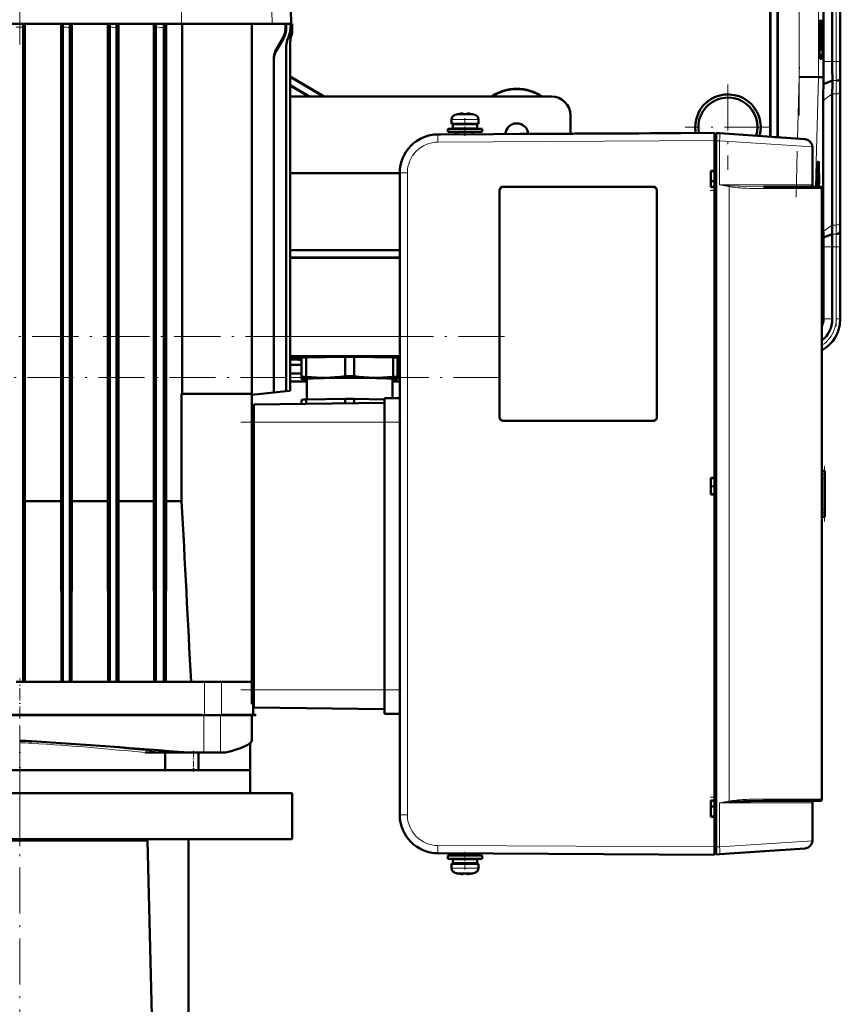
# Model space of a CAD drawing. Extents: x -1351 to 1763, y -1300 to 612.
# Tile 78 of 79: x 1474 to 1688, y 145 to 402. Entities that reach past the tile are written whole.
import ezdxf

# ---------------------------------------------------------------- set-up
doc = ezdxf.new("R2010")
doc.units = 0
doc.linetypes.add('DASHDOT', pattern=[18.5, 12, -3, 0.5, -3])

msp = doc.modelspace()

# ---------------------------------------------------------------- linework, layer by layer
at = {"color": 7, "linetype": 'DASHDOT', "lineweight": 18}
for p, q in [((1676.87, 376.6), (1676.87, 496.55)), ((1686.52, 491.61), (1686.52, 381.55)), ((1473.81, 459.85), (1473.81, 395.08)), ((1676.05, 355.35), (1676.94, 389.65)), ((1658.31, 384.67), (1658.31, 362.48)), ((1669.41, 373.58), (1647.21, 373.58)), ((1686.52, 344.31), (1686.52, 321.75)), ((1600.09, 319.07), (1272.68, 319.07)), ((1272.36, 308.36), (1600.12, 308.36)), ((1531.41, 296.78), (1572.21, 296.78)), ((1531.41, 226.98), (1572.21, 226.98)), ((1473.81, -145.77), (1473.81, 218.43)), ((1473.82, 207.88), (1473.82, 186.28))]:
    msp.add_line(p, q, dxfattribs=at)
at = {"color": 7, "lineweight": 18}
for p, q in [((1676.87, 386.66), (1676.87, 486.49)), ((1681.86, 386.6), (1681.86, 486.56)), ((1686.52, 482.43), (1686.52, 390.72)), ((1687.52, 482.43), (1687.52, 390.72)), ((1538.36, 447.46), (1539.56, 400.48)), ((1515.79, 425.19), (1515.94, 400.48)), ((1543.05, 399.32), (1543.26, 399.32)), ((1544.81, 398.89), (1544.81, 398.89)), ((1542.37, 396.82), (1542.59, 396.82)), ((1543.85, 396.94), (1543.8, 397.03)), ((1540.68, 393.53), (1540.69, 393.95)), ((1682.27, 393.57), (1682.16, 393.46)), ((1682.3, 391.42), (1682.77, 391.39)), ((1683.2, 390.72), (1685.5, 390.72)), ((1685.5, 390.72), (1686.52, 390.72)), ((1687.52, 390.72), (1686.52, 390.72)), ((1687.52, 390.72), (1687.56, 390.72)), ((1676.44, 370.56), (1676.87, 386.66)), ((1681.12, 358.08), (1681.86, 386.6)), ((1685.52, 385.75), (1686.55, 385.75)), ((1683.15, 380.57), (1685.5, 382.23)), ((1685.5, 382.23), (1686.52, 382.23)), ((1686.52, 348.09), (1686.52, 382.23)), ((1687.52, 348.77), (1687.52, 382.92)), ((1586.31, 375.56), (1589.78, 375.56)), ((1587.24, 376.8), (1589.78, 376.8)), ((1589.78, 376.8), (1589.81, 376.8)), ((1589.78, 375.56), (1589.81, 375.56)), ((1589.81, 376.8), (1592.38, 376.8)), ((1589.81, 375.56), (1593.31, 375.56)), ((1582.74, 371.7), (1582.76, 371.7)), ((1654.81, 370.08), (1582.76, 369.7)), ((1654.81, 370.08), (1655.21, 370.08)), ((1656.12, 369.99), (1655.21, 370.05)), ((1680.31, 368.43), (1656.12, 369.99)), ((1656.12, 358.58), (1656.12, 369.99)), ((1574.8, 361.7), (1572.81, 361.7)), ((1574.8, 361.7), (1574.8, 194.45)), ((1598.84, 357.08), (1598.81, 357.08)), ((1599.81, 358.05), (1599.81, 358.08)), ((1638.81, 358.05), (1638.81, 358.08)), ((1639.81, 357.08), (1639.78, 357.08)), ((1680.31, 358.58), (1656.12, 358.58)), ((1658.62, 358.1), (1658.62, 198.06)), ((1667.78, 357.58), (1682.81, 357.58)), ((1683.15, 346.43), (1685.5, 348.09)), ((1685.5, 348.09), (1686.52, 348.09)), ((1687.58, 346.58), (1687.53, 346.58)), ((1685.48, 345.75), (1686.5, 345.75)), ((1683.2, 342.43), (1685.5, 342.43)), ((1685.5, 342.43), (1686.52, 342.43)), ((1686.52, 342.43), (1687.52, 342.43)), ((1686.52, 323.63), (1686.52, 342.43)), ((1687.52, 342.43), (1687.56, 342.43)), ((1687.52, 342.43), (1687.52, 323.63)), ((1682.81, 324.03), (1683.2, 323.72)), ((1683.19, 323.63), (1685.5, 323.63)), ((1687.52, 323.63), (1686.52, 323.63)), ((1687.52, 323.63), (1687.56, 323.63)), ((1544.31, 319.07), (1572.81, 319.07)), ((1572.81, 314.07), (1544.31, 314.07)), ((1544.31, 308.36), (1547.25, 308.36)), ((1572.25, 308.36), (1572.81, 308.36)), ((1544.31, 307.36), (1548.6, 307.36)), ((1570.9, 307.36), (1572.81, 307.36)), ((1598.84, 298.08), (1598.81, 298.08)), ((1639.78, 298.08), (1639.81, 298.08)), ((1534.31, 296.38), (1534.81, 296.38)), ((1534.81, 296.78), (1568.81, 296.78)), ((1572.81, 296.76), (1568.81, 296.76)), ((1599.81, 297.1), (1599.81, 297.08)), ((1638.81, 297.1), (1638.81, 297.08)), ((1683.51, 284.08), (1683.51, 284.04)), ((1683.51, 283.87), (1683.51, 284)), ((1683.51, 283.52), (1683.51, 283.78)), ((1683.51, 283.34), (1683.51, 272.81)), ((1683.39, 282.08), (1682.81, 282.08)), ((1683.39, 282.08), (1683.39, 274.08)), ((1683.39, 274.08), (1682.81, 274.08)), ((1683.51, 272.37), (1683.51, 272.64)), ((1683.51, 272.15), (1683.51, 272.28)), ((1683.51, 272.11), (1683.51, 272.08)), ((1521.94, 220.38), (1521.94, 229.08)), ((1526.42, 220.38), (1526.42, 229.08)), ((1534.31, 227.38), (1534.81, 227.38)), ((1534.81, 226.98), (1568.81, 226.98)), ((1572.81, 226.99), (1568.81, 226.99)), ((1502.79, 220.38), (1502.79, 220.48)), ((1518.77, 220.38), (1518.76, 220.48)), ((1521.8, 220.38), (1521.8, 210.68)), ((1526.08, 220.38), (1526.08, 210.68)), ((1528.11, 220.38), (1528.08, 220.48)), ((1532.31, 220.38), (1532.28, 220.48)), ((1534.92, 220.48), (1534.92, 220.38)), ((1535.19, 220.38), (1535.14, 220.48)), ((1476.89, 213.62), (1476.89, 213.62)), ((1506.47, 210.68), (1506.49, 210.68)), ((1656.12, 197.58), (1673.34, 197.58)), ((1656.12, 186.16), (1656.12, 197.58)), ((1682.81, 198.58), (1667.78, 198.58)), ((1673.34, 197.58), (1680.31, 197.58)), ((1574.8, 194.45), (1572.81, 194.45)), ((1656.12, 186.16), (1680.31, 187.72)), ((1582.76, 186.45), (1654.81, 186.08)), ((1655.21, 186.07), (1654.81, 186.07)), ((1655.21, 186.1), (1656.12, 186.16)), ((1589.81, 180.6), (1586.31, 180.6)), ((1589.84, 180.6), (1589.81, 180.6)), ((1593.31, 180.6), (1589.84, 180.6)), ((1589.81, 179.35), (1587.24, 179.35)), ((1589.83, 179.35), (1589.81, 179.35)), ((1592.38, 179.35), (1589.83, 179.35))]:
    msp.add_line(p, q, dxfattribs=at)
at = {"color": 7, "lineweight": 50}
for p, q in [((1683.2, 390.72), (1683.2, 482.43)), ((1685.5, 482.43), (1685.5, 390.72)), ((1687.56, 390.72), (1687.56, 482.44)), ((1687.56, 482.43), (1687.56, 390.72)), ((1543.33, 447.46), (1544.56, 400.5)), ((1669.31, 435.58), (1669.31, 371.06)), ((1669.38, 435.65), (1669.38, 371.06)), ((1671.24, 370.93), (1671.24, 435.65)), ((1671.31, 370.92), (1671.31, 435.58)), ((1431.68, 400.48), (1515.94, 400.48)), ((1475.18, 276.12), (1475.18, 400.48)), ((1484.61, 276.12), (1484.61, 400.48)), ((1486.88, 399.55), (1486.9, 400.48)), ((1487.37, 276.12), (1487.37, 400.48)), ((1496.76, 276.12), (1496.76, 400.48)), ((1499.58, 276.12), (1499.58, 400.48)), ((1508.78, 276.12), (1508.78, 400.48)), ((1511.95, 276.12), (1511.95, 400.48)), ((1515.94, 400.48), (1539.56, 400.48)), ((1516.17, 304.08), (1516.17, 400.48)), ((1534.31, 400.48), (1534.31, 304.08)), ((1539.56, 400.48), (1542.79, 400.48)), ((1542.79, 400.48), (1543.05, 400.48)), ((1542.79, 400.48), (1542.79, 400.48)), ((1543.01, 400.48), (1542.79, 400.48)), ((1543.01, 400.48), (1543.26, 400.48)), ((1543.05, 400.48), (1543.26, 400.48)), ((1543.05, 400.48), (1543.05, 399.32)), ((1543.26, 400.48), (1543.26, 399.32)), ((1543.26, 400.48), (1544.09, 400.48)), ((1544.08, 400.5), (1544.34, 400.49)), ((1544.08, 400.5), (1544.09, 400.48)), ((1544.2, 400.5), (1544.08, 400.5)), ((1544.2, 400.5), (1544.45, 400.49)), ((1544.34, 400.49), (1544.45, 400.49)), ((1544.34, 400.49), (1544.34, 399.29)), ((1544.45, 400.49), (1544.45, 399.31)), ((1544.45, 400.48), (1544.56, 400.48)), ((1544.56, 400.5), (1544.81, 400.5)), ((1544.56, 400.5), (1544.56, 400.48)), ((1544.56, 400.5), (1544.56, 400.5)), ((1544.56, 400.5), (1544.81, 400.5)), ((1544.81, 400.5), (1544.81, 400.5)), ((1544.81, 400.5), (1544.81, 398.89)), ((1544.81, 400.5), (1544.81, 398.89)), ((1474.71, 229.08), (1474.71, 399.61)), ((1485.08, 229.08), (1485.08, 399.67)), ((1486.88, 229.08), (1486.88, 399.55)), ((1497.25, 399.74), (1497.25, 229.08)), ((1499.05, 229.08), (1499.05, 399.52)), ((1509.31, 229.08), (1509.31, 399.82)), ((1511.32, 229.08), (1511.32, 399.51)), ((1542.59, 396.82), (1540.68, 393.53)), ((1542.37, 396.82), (1540.69, 393.95)), ((1544.31, 395.77), (1544.31, 304.93)), ((1544.56, 397.33), (1544.56, 397.33)), ((1543.25, 304.82), (1543.25, 394.74)), ((1682.27, 393.57), (1682.16, 393.57)), ((1682.27, 393.57), (1682.16, 393.46)), ((1539.97, 304.47), (1539.97, 391.31)), ((1682.77, 391.39), (1682.32, 391.39)), ((1544.31, 386.76), (1553.09, 381.58)), ((1544.31, 386.68), (1552.95, 381.58)), ((1676.87, 386.66), (1681.86, 386.6)), ((1683.21, 386.58), (1681.86, 386.6)), ((1683.18, 384.78), (1683.21, 386.58)), ((1683.18, 384.78), (1685.52, 385.75)), ((1687.55, 386.15), (1687.58, 386.58)), ((1544.31, 384.52), (1549.29, 381.58)), ((1544.31, 384.44), (1549.15, 381.58)), ((1685.5, 348.09), (1685.5, 382.23)), ((1687.56, 349.51), (1687.56, 383.65)), ((1687.56, 349.51), (1687.56, 383.65)), ((1612.31, 381.58), (1544.31, 381.58)), ((1683.15, 346.58), (1683.15, 380.57)), ((1588.87, 377.11), (1589.04, 377.13)), ((1588.87, 377.11), (1589.04, 377.13)), ((1589.31, 377.11), (1589.31, 376.96)), ((1590.31, 377.11), (1590.31, 376.96)), ((1590.36, 377.13), (1590.33, 377.12)), ((1586.31, 374.43), (1586.31, 375.56)), ((1587.89, 376.96), (1587.88, 376.97)), ((1591.74, 376.97), (1591.73, 376.96)), ((1593.31, 375.56), (1593.31, 374.43)), ((1593.31, 375.56), (1593.31, 374.43)), ((1617.31, 376.58), (1617.31, 371.88)), ((1582.76, 371.7), (1654.81, 372.08)), ((1585.31, 373.13), (1589.81, 373.13)), ((1585.31, 372.33), (1585.31, 373.13)), ((1585.31, 372.33), (1589.81, 372.33)), ((1589.81, 374.43), (1586.31, 374.43)), ((1586.66, 374.33), (1589.81, 374.33)), ((1586.66, 374.33), (1586.66, 373.23)), ((1586.66, 373.23), (1589.81, 373.23)), ((1587.31, 372.33), (1587.31, 371.72)), ((1587.81, 374.33), (1587.81, 374.43)), ((1587.81, 373.13), (1587.81, 373.23)), ((1587.81, 371.73), (1587.81, 372.33)), ((1593.31, 374.43), (1589.81, 374.43)), ((1589.81, 374.33), (1592.96, 374.33)), ((1589.81, 373.23), (1592.96, 373.23)), ((1589.81, 373.13), (1594.31, 373.13)), ((1589.81, 372.33), (1594.31, 372.33)), ((1591.81, 374.33), (1591.81, 374.43)), ((1591.81, 374.33), (1591.81, 374.43)), ((1591.81, 373.13), (1591.81, 373.23)), ((1591.81, 373.13), (1591.81, 373.23)), ((1591.81, 371.75), (1591.81, 372.33)), ((1591.81, 371.75), (1591.81, 372.33)), ((1592.96, 374.33), (1592.96, 373.23)), ((1592.96, 374.33), (1592.96, 373.23)), ((1594.31, 373.13), (1594.31, 372.33)), ((1594.31, 373.13), (1594.31, 372.33)), ((1619.71, 371.89), (1619.73, 371.89)), ((1622.81, 371.91), (1620.58, 371.9)), ((1620.58, 371.9), (1620.61, 371.9)), ((1622.81, 371.91), (1622.83, 371.91)), ((1631.35, 371.96), (1630.62, 371.95)), ((1631.96, 371.96), (1631.68, 371.96)), ((1632.63, 371.96), (1632.56, 371.96)), ((1637.02, 371.98), (1636.93, 371.98)), ((1637.92, 371.99), (1640.92, 372)), ((1645.17, 372.03), (1646.15, 372.03)), ((1646.15, 372.03), (1645.93, 372.03)), ((1655.21, 372.05), (1656.12, 371.98)), ((1655.21, 370.05), (1655.21, 372.05)), ((1678.45, 370.42), (1656.12, 371.98)), ((1578.48, 370.72), (1578.53, 370.74)), ((1582.76, 371.7), (1583.54, 371.7)), ((1583.79, 371.7), (1583.8, 371.7)), ((1604.14, 371.81), (1599.48, 371.79)), ((1599.48, 371.79), (1599.5, 371.79)), ((1607.68, 371.83), (1604.14, 371.81)), ((1609.48, 371.84), (1607.48, 371.83)), ((1608.62, 371.84), (1608.69, 371.84)), ((1608.71, 371.84), (1611.91, 371.85)), ((1614.86, 371.87), (1611.5, 371.85)), ((1618.75, 371.89), (1616.34, 371.88)), ((1618.5, 371.89), (1618.53, 371.89)), ((1654.81, 370.08), (1654.81, 371.78)), ((1655.21, 371.78), (1654.81, 371.78)), ((1654.81, 186.07), (1654.81, 370.08)), ((1654.81, 362.23), (1654.81, 370.08)), ((1655.21, 370.05), (1655.21, 186.1)), ((1673.65, 370.76), (1670.4, 370.99)), ((1670.47, 370.98), (1673.66, 370.76)), ((1680.31, 368.43), (1680.31, 358.58)), ((1572.81, 361.7), (1572.81, 194.45)), ((1653.81, 357.93), (1653.81, 362.23)), ((1653.81, 362.23), (1654.81, 362.23)), ((1653.81, 362.08), (1654.81, 362.14)), ((1654.81, 362.17), (1654.81, 362.23)), ((1681.82, 362.94), (1681.63, 362.99)), ((1544.31, 361.58), (1572.81, 361.58)), ((1654.81, 359.53), (1653.81, 359.53)), ((1654.81, 359.53), (1653.81, 359.53)), ((1598.81, 298.08), (1598.81, 357.08)), ((1598.84, 298.08), (1598.84, 357.08)), ((1599.81, 358.08), (1638.81, 358.08)), ((1599.81, 358.05), (1638.81, 358.05)), ((1639.78, 357.08), (1639.78, 298.08)), ((1639.81, 357.08), (1639.81, 298.08)), ((1654.81, 358.01), (1653.81, 358.08)), ((1654.81, 357.93), (1653.81, 357.93)), ((1654.81, 357.93), (1654.81, 357.98)), ((1654.81, 282.23), (1654.81, 357.93)), ((1667.57, 358.08), (1682.31, 358.08)), ((1682.81, 357.58), (1682.81, 198.58)), ((1682.81, 346.08), (1682.81, 356.28)), ((1682.81, 346.58), (1683.15, 346.58)), ((1683.15, 346.43), (1683.15, 346.58)), ((1687.5, 346.15), (1687.53, 346.58)), ((1682.81, 210.08), (1682.81, 346.08)), ((1683.18, 344.8), (1685.48, 345.75)), ((1572.81, 341.58), (1544.31, 341.58)), ((1572.81, 341.51), (1544.31, 341.51)), ((1683.2, 323.72), (1683.2, 342.43)), ((1685.5, 323.63), (1685.5, 342.43)), ((1687.56, 323.43), (1687.56, 342.44)), ((1687.56, 323.63), (1687.56, 342.43)), ((1544.31, 339.65), (1572.81, 339.65)), ((1544.31, 339.58), (1572.81, 339.58)), ((1683.2, 323.72), (1683.19, 323.63)), ((1547.25, 308.52), (1547.25, 313.56)), ((1548.44, 313.62), (1558.57, 313.77)), ((1548.44, 308.57), (1548.44, 313.62)), ((1550.56, 313.65), (1550.56, 313.76)), ((1558.57, 308.72), (1558.57, 313.77)), ((1559.22, 313.94), (1559.23, 313.89)), ((1559.23, 313.89), (1559.23, 313.94)), ((1560.23, 313.94), (1560.23, 313.89)), ((1560.23, 313.89), (1560.23, 313.94)), ((1560.94, 313.77), (1571.07, 313.62)), ((1560.94, 308.72), (1560.94, 313.77)), ((1568.94, 313.76), (1568.94, 313.65)), ((1571.07, 308.57), (1571.07, 313.62)), ((1572.25, 308.52), (1572.25, 313.56)), ((1544.31, 311.69), (1547.25, 311.69)), ((1572.25, 311.69), (1572.81, 311.69)), ((1544.31, 309.39), (1547.25, 309.39)), ((1547.25, 308.52), (1547.25, 308.01)), ((1547.25, 308.01), (1547.25, 308)), ((1547.31, 307.98), (1547.25, 308)), ((1548.6, 302.62), (1548.6, 308.01)), ((1570.9, 308.01), (1570.9, 302.97)), ((1572.19, 307.98), (1572.25, 308)), ((1572.25, 309.39), (1572.81, 309.39)), ((1572.25, 308.01), (1572.25, 308.52)), ((1572.25, 308), (1572.25, 308.01)), ((1544.31, 307.33), (1548.6, 307.33)), ((1544.31, 307.33), (1548.6, 307.33)), ((1570.9, 307.33), (1572.81, 307.33)), ((1570.9, 307.33), (1572.81, 307.33)), ((1516, 276.12), (1516, 304.08)), ((1534.31, 304.08), (1516, 304.08)), ((1534.31, 303.88), (1539.97, 304.47)), ((1534.31, 304.08), (1534.31, 229.08)), ((1539.97, 304.47), (1543.25, 304.82)), ((1543.25, 304.82), (1544.31, 304.93)), ((1548.44, 302.62), (1558.57, 302.78)), ((1558.57, 302.78), (1558.57, 301.65)), ((1560.94, 302.78), (1568.81, 302.66)), ((1560.94, 302.78), (1560.94, 301.68)), ((1572.81, 302.97), (1568.81, 302.97)), ((1568.81, 302.97), (1568.81, 301.15)), ((1534.31, 300.38), (1534.81, 300.38)), ((1534.81, 301.38), (1568.81, 301.77)), ((1534.81, 301.38), (1534.81, 296.78)), ((1547.25, 302.57), (1547.25, 301.52)), ((1548.44, 302.62), (1548.44, 301.53)), ((1568.81, 301.15), (1568.81, 296.76)), ((1534.81, 226.98), (1534.81, 296.78)), ((1568.81, 226.99), (1568.81, 296.76)), ((1638.81, 297.1), (1599.81, 297.1)), ((1638.81, 297.08), (1599.81, 297.08)), ((1653.81, 277.93), (1653.81, 282.23)), ((1653.81, 282.23), (1654.81, 282.23)), ((1653.81, 282.08), (1654.81, 282.14)), ((1654.81, 282.17), (1654.81, 282.23)), ((1683.54, 284.08), (1682.81, 284.08)), ((1683.31, 284.07), (1683.51, 284.08)), ((1683.49, 273.48), (1683.49, 282.67)), ((1683.54, 284.08), (1683.51, 284.08)), ((1683.54, 284.08), (1683.55, 284.08)), ((1683.55, 272.08), (1683.55, 284.08)), ((1683.55, 272.08), (1683.55, 284.08)), ((1683.55, 272.08), (1683.55, 284.08)), ((1683.55, 272.08), (1683.55, 284.08)), ((1683.55, 272.08), (1683.55, 284.08)), ((1683.55, 272.08), (1683.55, 284.08)), ((1683.55, 272.08), (1683.55, 284.08)), ((1683.55, 272.08), (1683.55, 284.08)), ((1683.55, 272.08), (1683.55, 284.08)), ((1683.55, 272.13), (1683.55, 284.02)), ((1683.55, 272.33), (1683.55, 283.83)), ((1683.55, 272.73), (1683.55, 283.43)), ((1653.81, 280.08), (1654.81, 280.01)), ((1654.81, 278.01), (1653.81, 278.08)), ((1654.81, 277.93), (1653.81, 277.93)), ((1654.81, 277.93), (1654.81, 277.98)), ((1654.81, 198.23), (1654.81, 277.93)), ((1475.12, 229.08), (1475.18, 276.12)), ((1475.18, 276.12), (1484.61, 276.12)), ((1484.67, 229.08), (1484.61, 276.12)), ((1487.3, 229.08), (1487.37, 276.12)), ((1487.37, 276.12), (1496.76, 276.12)), ((1496.83, 229.08), (1496.76, 276.12)), ((1499.51, 229.08), (1499.58, 276.12)), ((1499.58, 276.12), (1508.78, 276.12)), ((1508.86, 229.08), (1508.78, 276.12)), ((1511.86, 229.08), (1511.95, 276.12)), ((1511.95, 276.12), (1516, 276.12)), ((1683.54, 272.08), (1682.81, 272.08)), ((1683.51, 272.08), (1683.31, 272.08)), ((1683.51, 272.08), (1683.54, 272.08)), ((1683.54, 272.08), (1683.55, 272.08)), ((1472.91, 229.08), (1474.71, 229.08)), ((1474.71, 229.08), (1475.05, 229.08)), ((1484.76, 229.08), (1475.05, 229.08)), ((1485.08, 229.08), (1484.76, 229.08)), ((1486.88, 229.08), (1485.08, 229.08)), ((1486.88, 229.08), (1487.2, 229.08)), ((1497, 229.08), (1487.2, 229.08)), ((1497.25, 229.08), (1497, 229.08)), ((1497.25, 229.08), (1499.05, 229.08)), ((1499.05, 229.08), (1499.31, 229.08)), ((1509.18, 229.08), (1499.31, 229.08)), ((1509.31, 229.08), (1509.18, 229.08)), ((1509.31, 229.08), (1511.32, 229.08)), ((1511.32, 229.08), (1511.48, 229.08)), ((1521.94, 229.08), (1511.48, 229.08)), ((1526.42, 229.08), (1521.94, 229.08)), ((1529.48, 229.08), (1526.42, 229.08)), ((1534.31, 229.08), (1529.48, 229.08)), ((1534.31, 227.38), (1534.31, 229.08)), ((1534.31, 223.38), (1534.31, 227.38)), ((1534.81, 226.98), (1534.81, 222.38)), ((1568.81, 226.99), (1568.81, 222.6)), ((1534.31, 223.38), (1534.81, 223.38)), ((1534.62, 220.48), (1534.62, 223.38)), ((1534.81, 222.38), (1568.81, 221.98)), ((1568.81, 222.6), (1568.81, 220.78)), ((1572.81, 220.78), (1568.81, 220.78)), ((1428.85, 220.38), (1519.29, 220.38)), ((1453.24, 220.38), (1473.81, 220.38)), ((1454.56, 220.48), (1473.81, 220.48)), ((1493.06, 220.48), (1473.81, 220.48)), ((1473.81, 220.38), (1494.38, 220.38)), ((1493.06, 220.48), (1497.93, 220.48)), ((1494.38, 220.38), (1502.79, 220.38)), ((1497.93, 220.48), (1502.79, 220.48)), ((1502.79, 220.48), (1518.76, 220.48)), ((1502.79, 220.38), (1518.77, 220.38)), ((1518.76, 220.48), (1521.21, 220.48)), ((1518.77, 220.38), (1521.28, 220.38)), ((1521.94, 220.38), (1521.28, 220.38)), ((1526.42, 220.38), (1521.94, 220.38)), ((1526.08, 220.38), (1534.02, 220.38)), ((1526.65, 220.38), (1526.42, 220.38)), ((1526.65, 220.38), (1526.67, 220.48)), ((1526.65, 220.38), (1528.11, 220.38)), ((1526.67, 220.48), (1528.08, 220.48)), ((1528.08, 220.48), (1532.28, 220.48)), ((1528.11, 220.38), (1532.31, 220.38)), ((1532.28, 220.48), (1533.2, 220.48)), ((1532.31, 220.38), (1533.79, 220.38)), ((1533.2, 220.48), (1533.95, 220.48)), ((1533.79, 220.38), (1534.92, 220.38)), ((1534.92, 220.48), (1533.95, 220.48)), ((1534.26, 220.38), (1534.26, 213.72)), ((1535.04, 220.48), (1534.92, 220.48)), ((1534.92, 220.38), (1535.08, 220.38)), ((1535.1, 220.48), (1535.04, 220.48)), ((1535.08, 220.38), (1535.19, 220.38)), ((1535.14, 220.48), (1535.1, 220.48)), ((1535.14, 220.48), (1535.31, 220.48)), ((1535.35, 220.38), (1535.19, 220.38)), ((1535.35, 220.38), (1535.31, 220.48)), ((1533.81, 213.08), (1533.81, 206.08)), ((1534.24, 213.67), (1534.22, 213.62)), ((1534.22, 213.62), (1534.24, 213.67)), ((1509.44, 210.68), (1506.49, 210.68)), ((1510.84, 210.68), (1509.44, 210.68)), ((1511.26, 210.68), (1510.84, 210.68)), ((1511.46, 210.68), (1511.26, 210.68)), ((1517.74, 210.68), (1511.46, 210.68)), ((1511.67, 210.68), (1511.67, 206.08)), ((1517.74, 210.68), (1521.8, 210.68)), ((1520.35, 210.68), (1520.35, 206.08)), ((1521.8, 210.68), (1526.08, 210.68)), ((1526.08, 210.68), (1527.44, 210.68)), ((1682.81, 199.88), (1682.81, 210.08)), ((1511.67, 206.08), (1435.94, 206.08)), ((1511.67, 206.08), (1533.82, 206.08)), ((1513.98, 206.08), (1511.67, 206.08)), ((1533.81, 206.08), (1520.35, 206.08)), ((1533.82, 206.08), (1533.82, 200.08)), ((1544.82, 200.08), (1402.82, 200.08)), ((1544.82, 200.08), (1544.82, 188.08)), ((1653.81, 193.93), (1653.81, 198.23)), ((1653.81, 198.23), (1654.81, 198.23)), ((1653.81, 198.08), (1654.81, 198.14)), ((1654.81, 198.17), (1654.81, 198.23)), ((1667.57, 198.08), (1682.31, 198.08)), ((1680.31, 197.58), (1680.31, 187.72)), ((1654.81, 196.63), (1653.81, 196.63)), ((1653.81, 194.08), (1654.81, 194.01)), ((1654.81, 194.01), (1653.81, 194.08)), ((1654.81, 193.93), (1653.81, 193.93)), ((1654.81, 193.93), (1654.81, 193.98)), ((1654.81, 186.08), (1654.81, 193.93)), ((1473.81, 188.08), (1440.48, 188.08)), ((1507.14, 187.78), (1440.48, 187.78)), ((1473.81, 188.08), (1544.82, 188.08)), ((1507.14, 188.08), (1507.14, 187.78)), ((1507.14, 187.78), (1509.6, 87.68)), ((1517.81, 135.83), (1517.81, 188.08)), ((1654.81, 184.38), (1654.81, 186.07)), ((1655.21, 184.1), (1655.21, 186.1)), ((1678.45, 185.73), (1656.12, 184.17)), ((1582.76, 184.45), (1654.81, 184.08)), ((1589.81, 183.83), (1585.31, 183.83)), ((1585.31, 183.83), (1585.31, 183.03)), ((1589.81, 183.03), (1585.31, 183.03)), ((1589.81, 182.93), (1586.66, 182.93)), ((1586.66, 181.83), (1586.66, 182.93)), ((1587.81, 184.43), (1587.81, 183.83)), ((1587.81, 183.03), (1587.81, 182.93)), ((1594.31, 183.83), (1589.81, 183.83)), ((1594.31, 183.03), (1589.81, 183.03)), ((1592.96, 182.93), (1589.81, 182.93)), ((1591.81, 184.41), (1591.81, 183.83)), ((1591.81, 184.41), (1591.81, 183.83)), ((1591.81, 183.03), (1591.81, 182.93)), ((1591.81, 183.03), (1591.81, 182.93)), ((1592.96, 181.83), (1592.96, 182.93)), ((1592.96, 181.83), (1592.96, 182.93)), ((1594.31, 183.03), (1594.31, 183.83)), ((1594.31, 183.03), (1594.31, 183.83)), ((1654.81, 184.38), (1655.21, 184.38)), ((1656.12, 184.17), (1655.21, 184.1)), ((1586.31, 181.73), (1589.81, 181.73)), ((1586.31, 181.73), (1586.31, 180.6)), ((1589.81, 181.83), (1586.66, 181.83)), ((1587.81, 181.83), (1587.81, 181.73)), ((1592.96, 181.83), (1589.81, 181.83)), ((1589.81, 181.73), (1593.31, 181.73)), ((1591.81, 181.83), (1591.81, 181.73)), ((1591.81, 181.83), (1591.81, 181.73)), ((1593.31, 180.6), (1593.31, 181.73)), ((1593.31, 180.6), (1593.31, 181.73)), ((1587.88, 179.19), (1587.89, 179.2)), ((1589.31, 179.05), (1589.31, 179.2)), ((1590.31, 179.2), (1590.31, 179.05)), ((1591.73, 179.2), (1591.74, 179.19))]:
    msp.add_line(p, q, dxfattribs=at)
at = {"color": 7, "linetype": 'DASHDOT', "lineweight": 18, "ltscale": 0.000946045}
msp.add_line((1588.81, 377.1), (1588.81, 377.14), dxfattribs=at)
at = {"color": 7, "linetype": 'DASHDOT', "lineweight": 18, "ltscale": 0.000746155}
for p, q in [((1590.81, 377.1), (1590.81, 377.13)), ((1588.81, 179.05), (1588.81, 179.02))]:
    msp.add_line(p, q, dxfattribs=at)
at = {"color": 7, "linetype": 'DASHDOT', "lineweight": 18, "ltscale": 0.114896}
msp.add_line((1589.81, 375.94), (1589.81, 371.34), dxfattribs=at)
at = {"color": 7, "linetype": 'DASHDOT', "lineweight": 18, "ltscale": 0.012003}
for p, q in [((1654.77, 370.08), (1655.25, 370.08)), ((1654.77, 186.07), (1655.25, 186.07))]:
    msp.add_line(p, q, dxfattribs=at)
at = {"color": 7, "linetype": 'DASHDOT', "lineweight": 18, "ltscale": 0.030017}
msp.add_line((1654.91, 357.08), (1653.71, 357.08), dxfattribs=at)
at = {"color": 7, "linetype": 'DASHDOT', "lineweight": 18, "ltscale": 0.120013}
for p, q in [((1573.21, 296.76), (1568.41, 296.76)), ((1573.21, 226.99), (1568.41, 226.99))]:
    msp.add_line(p, q, dxfattribs=at)
at = {"color": 7, "linetype": 'DASHDOT', "lineweight": 18, "ltscale": 0.360001}
msp.add_line((1683.45, 270.88), (1683.45, 285.28), dxfattribs=at)
at = {"color": 7, "linetype": 'DASHDOT', "lineweight": 18, "ltscale": 0.261}
msp.add_line((1473.81, 219.51), (1473.81, 229.95), dxfattribs=at)
at = {"color": 7, "linetype": 'DASHDOT', "lineweight": 18, "ltscale": 0.214392}
msp.add_line((1473.81, 213.94), (1473.81, 205.36), dxfattribs=at)
at = {"color": 7, "linetype": 'DASHDOT', "lineweight": 18, "ltscale": 0.138015}
msp.add_line((1519.06, 211.14), (1519.06, 205.62), dxfattribs=at)
at = {"color": 7, "linetype": 'DASHDOT', "lineweight": 18, "ltscale": 0.030014}
msp.add_line((1654.91, 199.08), (1653.71, 199.08), dxfattribs=at)
at = {"color": 7, "linetype": 'DASHDOT', "lineweight": 18, "ltscale": 0.114894}
msp.add_line((1589.81, 180.21), (1589.81, 184.81), dxfattribs=at)
at = {"color": 7, "linetype": 'DASHDOT', "lineweight": 18, "ltscale": 0.000956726}
msp.add_line((1590.81, 179.05), (1590.81, 179.01), dxfattribs=at)
at = {"color": 7, "lineweight": 50}
for points in [[(1499.05, 399.52), (1499.07, 400.44), (1499.07, 400.48)], [(1511.32, 399.51), (1511.35, 400.44), (1511.35, 400.48)], [(1588.81, 377.11), (1589.14, 377.13), (1589.26, 377.13), (1589.29, 377.12), (1589.3, 377.12), (1589.31, 377.11), (1589.31, 377.11), (1589.31, 377.11)], [(1588.81, 377.11), (1589.16, 377.13), (1589.27, 377.12), (1589.29, 377.12)], [(1589.26, 377.13), (1589.3, 377.12), (1589.3, 377.11), (1589.31, 377.11), (1589.31, 377.11), (1589.31, 377.11)], [(1589.26, 377.13), (1589.3, 377.12), (1589.3, 377.11), (1589.31, 377.11), (1589.31, 377.11), (1589.31, 377.11)], [(1590.81, 377.11), (1590.61, 377.12), (1590.38, 377.13), (1590.33, 377.12), (1590.31, 377.11), (1590.31, 377.11), (1590.31, 377.11), (1590.31, 377.11)], [(1590.81, 377.11), (1590.6, 377.13), (1590.37, 377.13)], [(1598.84, 357.08), (1598.87, 357.3), (1598.95, 357.51), (1599.1, 357.72), (1599.28, 357.88), (1599.49, 357.99), (1599.81, 358.05)], [(1639.78, 357.08), (1639.75, 357.3), (1639.67, 357.51), (1639.52, 357.72), (1639.34, 357.88), (1639.13, 357.99), (1638.81, 358.05)], [(1553.5, 308.3), (1552.32, 308.3), (1551.15, 308.34), (1549.8, 308.43), (1548.44, 308.57)], [(1558.57, 308.72), (1557.28, 308.55), (1556.02, 308.42), (1554.76, 308.34), (1553.5, 308.3)], [(1566, 308.3), (1564.75, 308.34), (1563.49, 308.42), (1562.22, 308.55), (1560.94, 308.72)], [(1571.07, 308.57), (1569.7, 308.43), (1568.36, 308.34), (1567.18, 308.3), (1566, 308.3)], [(1599.81, 297.1), (1599.58, 297.13), (1599.37, 297.22), (1599.17, 297.36), (1599.01, 297.55), (1598.9, 297.76), (1598.84, 298.08)], [(1639.78, 298.08), (1639.75, 297.85), (1639.67, 297.64), (1639.52, 297.44), (1639.34, 297.27), (1639.13, 297.16), (1638.81, 297.1)], [(1683.51, 284), (1683.54, 284.01), (1683.55, 284.02), (1683.55, 284.02), (1683.55, 284.02)], [(1683.55, 284.02), (1683.55, 284.03), (1683.55, 284.03), (1683.54, 284.04), (1683.52, 284.04)], [(1683.55, 272.13), (1683.55, 272.13), (1683.55, 272.14), (1683.54, 272.14), (1683.51, 272.15)], [(1683.52, 272.11), (1683.54, 272.12), (1683.55, 272.12), (1683.55, 272.13), (1683.55, 272.13)], [(1658.66, 197.82), (1659.9, 197.91), (1662.38, 198.02), (1664.17, 198.05), (1667.57, 198.08)], [(1588.81, 179.05), (1589, 179.03), (1589.24, 179.03), (1589.29, 179.03), (1589.3, 179.04), (1589.31, 179.04), (1589.31, 179.04), (1589.31, 179.05)], [(1590.81, 179.05), (1590.48, 179.02), (1590.36, 179.03), (1590.32, 179.03), (1590.31, 179.04), (1590.31, 179.04), (1590.31, 179.04), (1590.31, 179.05)], [(1590.36, 179.03), (1590.33, 179.03), (1590.32, 179.04), (1590.31, 179.04), (1590.31, 179.04), (1590.31, 179.05)]]:
    msp.add_lwpolyline(points, dxfattribs=at)
at = {"color": 7, "lineweight": 18}
for points in [[(1511.32, 399.51), (1510.61, 399.53), (1509.9, 399.64), (1509.31, 399.82)], [(1582.76, 369.7), (1582.75, 371.62), (1582.75, 371.69), (1582.76, 371.7)], [(1667.57, 358.08), (1664.07, 358.11), (1661.07, 358.19), (1658.66, 358.34)], [(1667.57, 358.08), (1667.6, 358.07), (1667.68, 358.01), (1667.72, 357.93)], [(1476.83, 213.12), (1476.88, 213.56), (1476.88, 213.61), (1476.89, 213.62), (1476.89, 213.62)], [(1667.72, 198.22), (1667.65, 198.12), (1667.61, 198.09), (1667.57, 198.08)]]:
    msp.add_lwpolyline(points, dxfattribs=at)
at = {"color": 7, "lineweight": 50}
for centre, radius, start, end in [((1491.95, 399.72), 17.24, 177.4775, 180.3595), ((1465.43, 399.75), 19.64, 359.7751, 2.1176), ((1474.47, 399.79), 22.78, 359.87, 1.7309), ((1479.46, 399.84), 29.85, 359.9616, 1.2159), ((1538.1, 399.32), 4.94, 329.5901, 359.9739), ((1538.28, 399.32), 4.98, 329.8884, 359.993), ((1539.35, 399.29), 4.99, 333.0845, 359.9869), ((1539.45, 399.31), 5, 331.7095, 359.9994), ((1539.81, 398.89), 5, 341.8441, 359.9995), ((1539.81, 398.89), 5, 341.8051, 360), ((1548.31, 394.74), 5.06, 153.1268, 180.0221), ((1548.32, 394.54), 5.07, 151.7082, 179.9924), ((1549.31, 395.77), 5, 161.845, 180.0005), ((1545.2, 391.32), 5.23, 149.7261, 180.0779), ((1545.23, 390.89), 5.26, 149.928, 180.0027), ((2209.1, 390.68), 525.91, 179.9957, 180.4469), ((2105.56, 390.61), 420.07, 179.9858, 180.6638), ((2034.64, 390.63), 347.08, 179.9853, 180.6691), ((1984.53, 380.22), 301.39, 179.1332, 179.9321), ((1936.01, 381.93), 250.51, 179.1277, 179.9315), ((1894.92, 383.4), 207.36, 179.1212, 179.9305), ((1603.31, 371.58), 12, 56.4427, 123.5573), ((1603.31, 371.58), 11.9, 57.2111, 122.7889), ((1612.31, 376.58), 5, 0, 90), ((1658.31, 373.58), 8.54, 344.2308, 190.2986), ((1658.31, 373.58), 7.72, 342.9676, 191.3729), ((1589.81, 368.18), 8.99, 96.3893, 102.3497), ((1589.81, 368.18), 8.99, 96.3893, 102.3497), ((1589.81, 368.18), 8.99, 96.3893, 102.3497), ((1589.81, 368.18), 8.99, 96.3893, 102.3497), ((1589.3, 377.11), 0.0107, 9.4712, 69.7723), ((1590.37, 373.33), 3.8, 83.4188, 87.715), ((1590.35, 373.09), 4.04, 83.5095, 86.8324), ((1589.81, 368.18), 8.99, 77.6508, 83.6103), ((1589.81, 368.18), 8.99, 77.6503, 83.6107), ((1589.81, 368.18), 8.99, 77.6508, 83.6103), ((1589.81, 368.18), 8.99, 77.6503, 83.6107), ((1587.61, 375.56), 1.3, 106.6015, 180), ((1587.61, 375.56), 1.3, 106.6015, 180), ((1589.81, 368.18), 9, 102.3778, 106.6015), ((1589.81, 368.18), 9, 102.3778, 106.6015), ((1589.81, 367.06), 9.9, 87.106, 92.8938), ((1589.81, 367.07), 9.9, 87.1058, 92.8956), ((1589.81, 367.06), 9.9, 87.106, 92.8938), ((1589.81, 367.07), 9.9, 87.1058, 92.8956), ((1589.81, 368.18), 9, 73.3984, 77.6222), ((1589.81, 368.18), 9, 73.3984, 77.6222), ((1592.01, 375.56), 1.3, 0, 73.3984), ((1592.01, 375.56), 1.3, 0, 73.3984), ((1603.31, 371.58), 3, 4.6807, 175.8941), ((1638.74, -3199.61), 3571.56, 90.25552, 90.3498), ((1648.7, -4013.74), 4385.73, 90.23914, 90.33829), ((1646.61, -2527.03), 2899.02, 90.22702, 90.35426), ((1654.46, -1898.79), 2270.84, 90.22642, 90.38402), ((1582.81, 361.7), 10, 90.3, 180), ((1583.81, 370.71), 1, 90.3, 91.4447), ((1631.71, -2951), 3322.91, 90.23872, 90.36714), ((1678.31, 368.43), 2, 0, 86), ((1681.77, 362.88), 0.0805, 4.8393, 48.6176), ((1599.81, 357.08), 0.999, 89.9394, 180.0607), ((1638.81, 357.08), 0.999, 359.9394, 90.0607), ((1680.81, 358.58), 0.5, 180, 270.0009), ((1682.31, 357.58), 0.5, 0, 90), ((1474.91, 349.76), 212.65, 359.1437, 359.9328), ((1894.78, 349.76), 207.22, 180.0687, 180.8785), ((1568.38, 343.45), 114.81, 0.6735, 1.491), ((1516.2, 348.29), 169.29, 359.1397, 359.9326), ((1330.23, 342.52), 357.33, 359.9869, 0.6511), ((2035.14, 342.52), 347.59, 179.3315, 180.0144), ((1482.8, 342.49), 200.39, 359.9856, 0.6607), ((1401.09, 342.5), 284.4, 359.9866, 0.6543), ((1678.2, 323.72), 5, 337.3551, 358.947), ((1678.31, 323.63), 7.18, 308.7744, 0.0072), ((1678.57, 323.43), 8.99, 298.1675, 0.0089), ((1599.81, 298.08), 0.999, 179.9394, 270.0607), ((1638.81, 298.08), 0.999, 269.9394, 0.0607), ((1683.17, 282.36), 1.71, 78.0166, 85.3172), ((1684.33, 279.15), 4.92, 99.6138, 102.012), ((1682.68, 282.31), 1.77, 61.6051, 69.2819), ((1684.87, 280.13), 3.9, 110.4435, 113.6529), ((1682.15, 282.21), 1.89, 43.224, 52.0807), ((1684.97, 281.39), 2.43, 126.7865, 133.002), ((1681.55, 282.11), 2.06, 21.7253, 31.0372), ((1679.08, 283.12), 4.43, 346.4315, 351.6642), ((1682.95, 282.7), 0.537, 357.2575, 18.8524), ((1682.01, 282.69), 1.48, 351.7409, 359.4044), ((1683.5, 283.84), 0.0591, 281.6909, 346.4014), ((1683.44, 283.43), 0.116, 309.2379, 359.9621), ((1683.51, 283.82), 0.0477, 9.1677, 71.3006), ((1683.45, 283.43), 0.107, 358.9023, 43.6201), ((-35142.79, -1655.96), 36709.67, 2.943425, 3.016951), ((1681.55, 274.04), 2.06, 328.9628, 338.2747), ((1684.97, 274.76), 2.43, 226.998, 233.2135), ((1682.15, 273.94), 1.89, 307.9193, 316.776), ((1684.87, 276.02), 3.9, 246.3471, 249.5565), ((1682.68, 273.85), 1.77, 290.7181, 298.3949), ((1684.33, 277), 4.92, 257.988, 260.3862), ((1683.17, 273.79), 1.71, 274.6828, 281.9834), ((1679.21, 273.06), 4.3, 8.296, 13.6894), ((1682.99, 273.46), 0.501, 339.0419, 1.7664), ((1681.86, 273.42), 1.63, 1.9497, 9.0656), ((1683.44, 272.72), 0.116, 0.0968, 50.7305), ((1683.5, 272.31), 0.0594, 13.8166, 78.1412), ((1683.45, 272.72), 0.108, 316.4826, 1.0645), ((1683.51, 272.33), 0.0481, 289.0084, 350.7243), ((1519.84, 219.43), 1.73, 33.4451, 37.5226), ((1473.82, 164.76), 48.96, 87.4723, 90.0121), ((1473.81, 164.84), 48.88, 86.3849, 87.4554), ((1335.09, -2037.78), 2255.86, 85.35582, 86.39605), ((1542.24, 210.98), 8.44, 161.0396, 161.375), ((1680.81, 197.58), 0.5, 89.9991, 180), ((1682.31, 198.58), 0.5, 270, 360), ((1582.81, 194.45), 10, 180, 269.7001), ((1678.31, 187.72), 2, 274, 360), ((1582.72, 194.26), 9.78, 243.4151, 246.0177), ((1587.61, 180.6), 1.3, 180, 253.3985), ((1592.01, 180.6), 1.3, 286.6016, 360), ((1592.01, 180.6), 1.3, 286.6016, 360), ((1589.81, 187.98), 9, 253.3985, 257.6222), ((1589.81, 187.98), 8.99, 257.6503, 263.6107), ((1589.81, 187.98), 8.99, 257.6503, 263.6107), ((1589.24, 182.82), 3.8, 263.4156, 267.7409), ((1589.81, 189.09), 9.9, 267.106, 272.8938), ((1589.81, 189.09), 9.9, 267.1058, 272.8956), ((1589.81, 189.09), 9.9, 270.0001, 272.894), ((1589.81, 189.09), 9.9, 269.9993, 272.8942), ((1590.35, 183.06), 4.04, 273.1531, 276.4827), ((1589.81, 187.98), 8.99, 276.3897, 282.3492), ((1589.81, 187.98), 8.99, 276.3893, 282.3497), ((1589.81, 187.98), 8.99, 276.3897, 282.3492), ((1589.81, 187.98), 8.99, 276.3893, 282.3497), ((1589.81, 187.98), 9, 282.3778, 286.6016), ((1589.81, 187.98), 9, 282.3778, 286.6016)]:
    msp.add_arc(centre, radius, start, end, dxfattribs=at)
at = {"color": 7, "lineweight": 18}
for centre, radius, start, end in [((1473.81, 222.17), 177.44, 89.7094, 90.2906), ((1489.36, 450.36), 50.87, 265.1761, 267.2082), ((1499.47, 410.44), 10.93, 258.2894, 267.8089), ((1544.58, 398.28), 1.03, 97.1126, 103.6626), ((2105.32, 390.61), 418.8, 179.9856, 180.6657), ((2071.13, 390.62), 383.61, 179.9854, 180.6681), ((1936.44, 381.93), 249.92, 179.1254, 179.9311), ((1916.62, 382.64), 229.1, 179.1224, 179.9306), ((1582.8, 361.7), 8, 90.3046, 179.9953), ((1684.66, 646.2), 289.03, 264.3329, 264.8384), ((1682.35, 488.1), 132.15, 258.5524, 259.6561), ((1652.29, 359.23), 6.43, 349.8285, 351.9953), ((1663.02, 385.31), 27.57, 260.8181, 264.4244), ((1665.14, 408.17), 50.53, 264.5479, 267.2239), ((1667.55, 452.01), 94.43, 267.0517, 270.1374), ((1666.83, 357.6), 0.95, 358.7938, 20.5909), ((1516.54, 348.29), 169.99, 359.143, 359.9328), ((1496.61, 349), 190.91, 359.1448, 359.9328), ((1400.9, 342.5), 285.63, 359.9869, 0.6516), ((1366.69, 342.51), 320.83, 359.987, 0.6502), ((1678.31, 323.63), 9.21, 299.2394, 0.0062), ((1678.35, 323.63), 8.17, 341.479, 0.0467), ((1678.38, 323.59), 8.13, 322.0259, 341.626), ((1678.35, 323.58), 8.15, 303.1517, 322.2032), ((1508.95, 420.68), 200.83, 265.4632, 265.8395), ((1532.53, 222.65), 2.6, 298.9433, 303.2117), ((1473.81, 166.96), 46.26, 86.2507, 90.0001), ((1473.81, 166.17), 47.55, 86.2838, 87.3842), ((1682.35, 68.08), 132.13, 100.3438, 101.4477), ((1684.75, -90.97), 289.96, 95.1624, 95.6662), ((1662.29, 176.35), 22.01, 95.0188, 99.5802), ((1652.29, 196.92), 6.43, 8.0047, 10.1715), ((1665.6, 142.18), 56.35, 92.9608, 95.3386), ((1667.56, 103.93), 94.65, 89.8659, 92.9473), ((1666.83, 198.56), 0.95, 339.4319, 1.2068), ((1582.8, 194.45), 8, 180.0047, 269.6954)]:
    msp.add_arc(centre, radius, start, end, dxfattribs=at)
at = {"color": 7, "lineweight": 50}
for centre, major_axis, ratio, start_param, end_param in [((1682.32, 401.58), (0, 10.19), 0.026177, 1.570796, 3.139981), ((1682.27, 401.58), (0, 8.01), 0.026177, 3.167782, 4.712389), ((1682.77, 401.58), (0, 10.19), 0.026177, 3.141593, 4.712389), ((1682.27, 401.58), (0, 8.01), 0.026177, 3.141593, 3.167782), ((1686.55, 386.16), (1, 0), 0.414255, 4.715234, 6.251119), ((1654.82, 370.08), (-0.01, 2), 0.005236, 0, 1.570769), ((1681.44, 348.59), (0.42, 16.16), 0.026173, 0.002609, 0.943739), ((1681.44, 348.59), (0.42, 16.16), 0.026173, 5.340508, 6.285795), ((1681.44, 348.5), (-0.38, -14.44), 0.026173, 3.134978, 3.983549), ((1681.44, 348.5), (-0.38, -14.44), 0.026173, 2.296529, 3.056296), ((1681.44, 348.59), (0.33, 12.78), 0.026173, 0.002734, 0.734363), ((1681.44, 348.59), (0.33, 12.78), 0.026173, 5.550193, 6.283528), ((1686.5, 346.16), (1, 0), 0.414215, 4.715229, 6.251119), ((1559.73, 313.41), (-20.18, 0), 0.026177, 4.73717, 5.581952), ((1559.73, 313.41), (-18.12, 0), 0.026177, 4.739988, 5.730145), ((1559.73, 313.41), (-16.2, 0), 0.026177, 3.772641, 5.970527), ((1559.73, 313.41), (-16.2, 0), 0.026177, 0.312659, 0.692378), ((1559.73, 313.41), (-18.12, 0), 0.026177, 0.553046, 0.811593), ((1559.73, 313.41), (-20.18, 0), 0.026177, 0.701234, 0.904523), ((1559.75, 313.41), (13.8, 0), 0.026177, 2.531934, 2.704054), ((1559.75, 313.41), (13.8, 0), 0.026177, 1.484737, 1.656856), ((1559.73, 313.41), (-20.18, 0), 0.026177, 4.007021, 4.687608), ((1559.73, 313.41), (-18.12, 0), 0.026177, 3.905625, 4.68479), ((1559.75, 313.41), (13.8, 0), 0.026177, 0.437539, 0.609658), ((1559.73, 313.41), (-16.2, 0), 0.026177, 2.454681, 2.510545), ((1559.73, 313.41), (-18.12, 0), 0.026177, 2.334296, 2.377539), ((1559.73, 313.41), (-20.18, 0), 0.026177, 2.240627, 2.276165), ((1559.75, 308.36), (-13.8, 0), 0.026177, 5.673527, 5.845646), ((1559.75, 308.01), (12.5, 0), 0.026177, 6.185296, 9.424778), ((1559.75, 308.01), (12.5, 0), 0.026177, 3.141593, 3.239482), ((1559.75, 308.01), (12.5, 0), 0.026177, 3.239482, 3.610643), ((1559.75, 308.01), (11.15, 0), 0.026177, 0, 3.141593), ((1559.75, 308.36), (-13.8, 0), 0.026177, 4.626329, 4.798449), ((1559.75, 308.01), (12.5, 0), 0.026177, 5.814135, 6.185296), ((1559.75, 308.36), (-13.8, 0), 0.026177, 3.579132, 3.751251), ((1559.75, 302.42), (13.8, 0), 0.026177, 1.484737, 1.656856), ((1559.75, 302.42), (13.8, 0), 0.026177, 2.531934, 2.704054), ((1389.1, 204.84), (145.15, 9.01), 0.061587, 5.971656, 6.258115), ((1654.82, 186.08), (0.01, 2), 0.005236, 1.570824, 3.141593)]:
    msp.add_ellipse(centre, major_axis=major_axis, ratio=ratio, start_param=start_param, end_param=end_param, dxfattribs=at)
at = {"color": 7, "lineweight": 18}
for centre, major_axis, ratio, start_param, end_param in [((1686.52, 382.94), (1, 0), 0.707107, 4.712389, 6.248279), ((1655.98, 369.99), (-0.14, -2), 0.069587, 1.575662, 3.141593), ((1686.52, 348.8), (1, 0), 0.707107, 4.712389, 6.248279), ((1473.79, 209.57), (60.03, -3.76), 0.062161, 0.998937, 1.523897), ((1473.9, 210.08), (60.4, -3.75), 0.061558, 0.903616, 1.525142), ((1582.77, 186.45), (-0.01, -2), 0.005236, 4.712416, 6.283185), ((1655.98, 186.16), (-0.14, 2), 0.069587, 3.141593, 4.707523)]:
    msp.add_ellipse(centre, major_axis=major_axis, ratio=ratio, start_param=start_param, end_param=end_param, dxfattribs=at)

doc.saveas('drawing.dxf')
